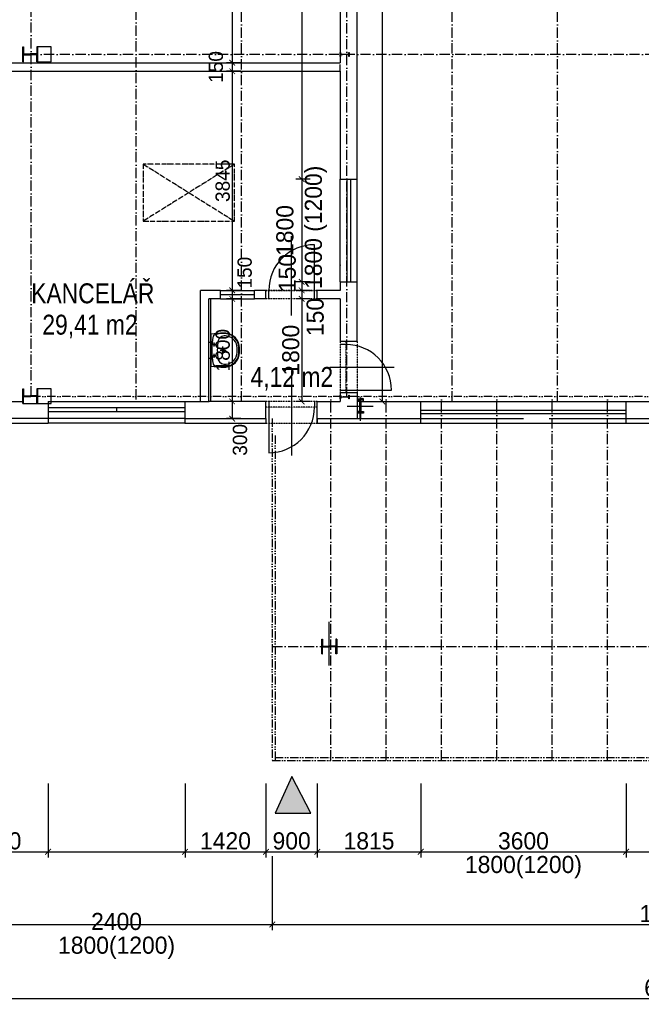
# Model space of a CAD drawing. Header units: millimetres. Extents: x -637441 to -130928, y -380379 to -53767.
# Tile 12 of 193: x -585990 to -575089, y -297126 to -279849. Entities that reach past the tile are written whole.
import ezdxf

# ---------------------------------------------------------------- set-up
doc = ezdxf.new("R2010")
doc.units = ezdxf.units.MM
doc.header["$LTSCALE"] = 10
for name, pattern in [('ACAD_ISO02W100', [15, 12, -3]), ('ACAD_ISO03W100', [30, 12, -18]), ('ACAD_ISO05W100', [34, 24, -3, 0.5, -3, 0.5, -3]), ('ACAD_ISO10W100', [18.5, 12, -3, 0.5, -3]), ('ACAD_ISO12W100', [22, 12, -3, 0.5, -3, 0.5, -3]), ('DASHDOT', [25.4, 12.7, -6.35, 0, -6.35]), ('DASHED', [19.05, 12.7, -6.35])]:
    doc.linetypes.add(name, pattern=pattern)
doc.layers.add('_POŽÁR', color=240, linetype='Continuous', lineweight=50)
for name, color, linetype in [('I', 3, 'Continuous'), ('Kóty', 7, 'Continuous'), ('Obklady', 7, 'Continuous'), ('Osy', 1, 'DASHDOT'), ('POPIS', 7, 'Continuous'), ('Rozhraní materiálů', 7, 'Continuous'), ('SLABE', 7, 'Continuous'), ('SLABĚ', 7, 'Continuous'), ('Výplně otvorů', 7, 'Continuous'), ('ZARIZOVAKY', 7, 'Continuous'), ('ZDIVO', 6, 'Continuous')]:
    doc.layers.add(name, color=color, linetype=linetype)
doc.styles.add('NARROW', font='txt')
doc.styles.add('TGV styl', font='txt')
doc.dimstyles.new('VNITŘEK 1-200', dxfattribs={"dimtxt": 250, "dimasz": 100, "dimexe": 100, "dimexo": 250, "dimgap": 40, "dimtad": 1, "dimdec": 0, "dimzin": 0, "dimdsep": 46, "dimtxsty": 'TGV styl', "dimblk1": 'ARCHTICK', "dimblk2": 'ARCHTICK', "dimsah": 1, "dimcen": 0.09, "dimclrd": 256, "dimclre": 256, "dimclrt": 220, "dimadec": 0, "dimazin": 0, "dimtfac": 1, "dimtdec": 0, "dimtofl": 0, "dimtmove": 2, "dimatfit": 3, "dimldrblk": 'ARCHTICK', "dimfxl": 150, "dimfxlon": 1, "dimtolj": 1, "dimtzin": 0, "dimarcsym": 0})
doc.dimstyles.new('VNĚJŠEK 1-100', dxfattribs={"dimtxt": 300, "dimasz": 100, "dimexe": 100, "dimexo": 250, "dimgap": 40, "dimtad": 1, "dimdec": 0, "dimzin": 0, "dimdsep": 46, "dimtxsty": 'TGV styl', "dimblk1": 'ARCHTICK', "dimblk2": 'ARCHTICK', "dimsah": 1, "dimcen": 0.09, "dimclrd": 256, "dimclre": 256, "dimclrt": 220, "dimadec": 0, "dimazin": 0, "dimtfac": 1, "dimtdec": 0, "dimtofl": 0, "dimtmove": 2, "dimatfit": 3, "dimldrblk": 'ARCHTICK', "dimfxl": 350, "dimfxlon": 1, "dimtolj": 1, "dimtzin": 0, "dimarcsym": 0})

# ---------------------------------------------------------------- blocks, each defined once
blk = doc.blocks.new('UMYVADLO2')
at = {"layer": 'ZARIZOVAKY', "linetype": 'Continuous'}
for p, q in [((-280, 0), (-300, -170)), ((280, 0), (-280, 0)), ((300, -167), (280, 0)), ((-300, -170), (-300, -262)), ((-270, -64), (-290, -184)), ((290, -172), (271, -69)), ((291, -249), (290, -172)), ((300, -263), (300, -167)), ((-290, -184), (-290, -257)), ((-48, -490), (41, -490)), ((-41, -500), (41, -500)), ((-39, -459), (40, -459))]:
    blk.add_line(p, q, dxfattribs=at)
at = {"layer": 'ZARIZOVAKY', "linetype": 'DASHED'}
for p, q in [((-139, 23), (-139, -25)), ((140, 23), (140, -25)), ((-154, 0), (-154, -25)), ((-133, -58), (-67, -58)), ((-126, 0), (-126, -20)), ((-100, -33), (-100, -85)), ((0, -159), (0, -269)), ((67, -58), (133, -58)), ((100, -33), (100, -85)), ((126, 0), (126, -25)), ((153, 0), (153, -20)), ((-63, -210), (69, -210))]:
    blk.add_line(p, q, dxfattribs=at)
for centre in [(-100, -58), (100, -58)]:
    blk.add_circle(centre, 12.9, dxfattribs=at)
at = {"layer": 'ZARIZOVAKY', "linetype": 'Continuous'}
for radius in [20.9, 14.8]:
    blk.add_circle((0, -210), radius, dxfattribs=at)
for centre, radius, start, end in [((-241, -67), 28.9, 101.2032, 173.0758), ((-130, -240), 119, 109.1594, 193.3378), ((0, -1254), 1239, 78.5089, 101.4857), ((0, -994), 883, 78.9273, 101.0727), ((124, -245), 126, 343.4697, 69.0136), ((240, -69), 30.6, 359.1466, 77.6538), ((-33, -232), 268, 186.4734, 268.4084), ((-35, -235), 256, 185.0322, 267.2403), ((-39, -252), 207, 184.2821, 269.9596), ((39, -251), 208, 270.1969, 351.5909), ((35, -234), 256, 271.1941, 356.727), ((33, -232), 269, 271.6143, 353.3167)]:
    blk.add_arc(centre, radius, start, end, dxfattribs=at)
blk = doc.blocks.new('_ArchTick')
at = {"color": 0, "const_width": 0.15}
blk.add_lwpolyline([(-0.5, -0.5), (0.5, 0.5)], dxfattribs=at)
blk = doc.blocks.new('*D163')
at = {"layer": 'DEFPOINTS', "color": 0, "ltscale": 0.35}
for p in [(-587321, -286848), (-585491, -286848), (-585491, -294450)]:
    blk.add_point(p, dxfattribs=at)
at = {"layer": 'Kóty', "lineweight": -2, "ltscale": 0.35}
for p, q in [((-587321, -293250), (-587321, -294550)), ((-585491, -293250), (-585491, -294550)), ((-587321, -294450), (-585491, -294450))]:
    blk.add_line(p, q, dxfattribs=at)
at = {"layer": 'Kóty', "lineweight": -2, "ltscale": 0.35, "xscale": 100, "yscale": 100, "zscale": 100, "rotation": 180}
blk.add_blockref('_ArchTick', (-587321, -294450), dxfattribs=at)
at = {"layer": 'Kóty', "lineweight": -2, "ltscale": 0.35, "xscale": 100, "yscale": 100, "zscale": 100}
blk.add_blockref('_ArchTick', (-585491, -294450), dxfattribs=at)
at = {"layer": 'Kóty', "color": 220, "ltscale": 0.35, "insert": (-586406, -294260), "char_height": 300, "attachment_point": 5, "style": 'TGV styl'}
blk.add_mtext('\\A1;1830', dxfattribs=at)
blk = doc.blocks.new('*D164')
at = {"layer": 'DEFPOINTS', "color": 0, "ltscale": 0.35}
for p in [(-585491, -286848), (-583091, -286848), (-583091, -294450)]:
    blk.add_point(p, dxfattribs=at)
at = {"layer": 'Kóty', "lineweight": -2, "ltscale": 0.35}
for p, q in [((-585491, -293250), (-585491, -294550)), ((-583091, -293250), (-583091, -294550)), ((-585491, -294450), (-583091, -294450))]:
    blk.add_line(p, q, dxfattribs=at)
at = {"layer": 'Kóty', "lineweight": -2, "ltscale": 0.35, "xscale": 100, "yscale": 100, "zscale": 100, "rotation": 180}
blk.add_blockref('_ArchTick', (-585491, -294450), dxfattribs=at)
at = {"layer": 'Kóty', "lineweight": -2, "ltscale": 0.35, "xscale": 100, "yscale": 100, "zscale": 100}
blk.add_blockref('_ArchTick', (-583091, -294450), dxfattribs=at)
at = {"layer": 'Kóty', "color": 220, "ltscale": 0.35, "char_height": 300, "attachment_point": 5, "style": 'TGV styl'}
for s, insert in [('\\A1;2400', (-584291, -295675)), ('\\A1;1800(1200)', (-584291, -296134))]:
    blk.add_mtext(s, dxfattribs=dict(at, insert=insert))
blk = doc.blocks.new('*D165')
at = {"layer": 'DEFPOINTS', "color": 0, "ltscale": 0.35}
for p in [(-583091, -286848), (-581671, -286848), (-581671, -294450)]:
    blk.add_point(p, dxfattribs=at)
at = {"layer": 'Kóty', "lineweight": -2, "ltscale": 0.35}
for p, q in [((-583091, -293250), (-583091, -294550)), ((-581671, -293250), (-581671, -294550)), ((-583091, -294450), (-581671, -294450))]:
    blk.add_line(p, q, dxfattribs=at)
at = {"layer": 'Kóty', "lineweight": -2, "ltscale": 0.35, "xscale": 100, "yscale": 100, "zscale": 100, "rotation": 180}
blk.add_blockref('_ArchTick', (-583091, -294450), dxfattribs=at)
at = {"layer": 'Kóty', "lineweight": -2, "ltscale": 0.35, "xscale": 100, "yscale": 100, "zscale": 100}
blk.add_blockref('_ArchTick', (-581671, -294450), dxfattribs=at)
at = {"layer": 'Kóty', "color": 220, "ltscale": 0.35, "insert": (-582381, -294260), "char_height": 300, "attachment_point": 5, "style": 'TGV styl'}
blk.add_mtext('\\A1;1420', dxfattribs=at)
blk = doc.blocks.new('*D166')
at = {"layer": 'DEFPOINTS', "color": 0, "ltscale": 0.35}
for p in [(-581671, -286848), (-580771, -286928), (-580771, -294450)]:
    blk.add_point(p, dxfattribs=at)
at = {"layer": 'Kóty', "lineweight": -2, "ltscale": 0.35}
for p, q in [((-581671, -293250), (-581671, -294550)), ((-580771, -293250), (-580771, -294550)), ((-581671, -294450), (-580771, -294450))]:
    blk.add_line(p, q, dxfattribs=at)
at = {"layer": 'Kóty', "lineweight": -2, "ltscale": 0.35, "xscale": 100, "yscale": 100, "zscale": 100, "rotation": 180}
blk.add_blockref('_ArchTick', (-581671, -294450), dxfattribs=at)
at = {"layer": 'Kóty', "lineweight": -2, "ltscale": 0.35, "xscale": 100, "yscale": 100, "zscale": 100}
blk.add_blockref('_ArchTick', (-580771, -294450), dxfattribs=at)
at = {"layer": 'Kóty', "color": 220, "ltscale": 0.35, "insert": (-581221, -294260), "char_height": 300, "attachment_point": 5, "style": 'TGV styl'}
blk.add_mtext('\\A1;900', dxfattribs=at)
blk = doc.blocks.new('*D167')
at = {"layer": 'DEFPOINTS', "color": 0, "ltscale": 0.35}
for p in [(-580771, -286928), (-578956, -286848), (-578956, -294450)]:
    blk.add_point(p, dxfattribs=at)
at = {"layer": 'Kóty', "lineweight": -2, "ltscale": 0.35}
for p, q in [((-580771, -293250), (-580771, -294550)), ((-578956, -293250), (-578956, -294550)), ((-580771, -294450), (-578956, -294450))]:
    blk.add_line(p, q, dxfattribs=at)
at = {"layer": 'Kóty', "lineweight": -2, "ltscale": 0.35, "xscale": 100, "yscale": 100, "zscale": 100, "rotation": 180}
blk.add_blockref('_ArchTick', (-580771, -294450), dxfattribs=at)
at = {"layer": 'Kóty', "lineweight": -2, "ltscale": 0.35, "xscale": 100, "yscale": 100, "zscale": 100}
blk.add_blockref('_ArchTick', (-578956, -294450), dxfattribs=at)
at = {"layer": 'Kóty', "color": 220, "ltscale": 0.35, "insert": (-579864, -294260), "char_height": 300, "attachment_point": 5, "style": 'TGV styl'}
blk.add_mtext('\\A1;1815', dxfattribs=at)
blk = doc.blocks.new('*D168')
at = {"layer": 'DEFPOINTS', "color": 0, "ltscale": 0.35}
for p in [(-578956, -286848), (-575356, -286848), (-575356, -294450)]:
    blk.add_point(p, dxfattribs=at)
at = {"layer": 'Kóty', "lineweight": -2, "ltscale": 0.35}
for p, q in [((-578956, -293250), (-578956, -294550)), ((-575356, -293250), (-575356, -294550)), ((-578956, -294450), (-575356, -294450))]:
    blk.add_line(p, q, dxfattribs=at)
at = {"layer": 'Kóty', "lineweight": -2, "ltscale": 0.35, "xscale": 100, "yscale": 100, "zscale": 100, "rotation": 180}
blk.add_blockref('_ArchTick', (-578956, -294450), dxfattribs=at)
at = {"layer": 'Kóty', "lineweight": -2, "ltscale": 0.35, "xscale": 100, "yscale": 100, "zscale": 100}
blk.add_blockref('_ArchTick', (-575356, -294450), dxfattribs=at)
at = {"layer": 'Kóty', "color": 220, "ltscale": 0.35, "char_height": 300, "attachment_point": 5, "style": 'TGV styl'}
for s, insert in [('\\A1;3600', (-577156, -294260)), ('\\A1;1800(1200)', (-577156, -294718))]:
    blk.add_mtext(s, dxfattribs=dict(at, insert=insert))
blk = doc.blocks.new('*D169')
at = {"layer": 'DEFPOINTS', "color": 0, "ltscale": 0.35}
for p in [(-575356, -286848), (-573021, -286848), (-573021, -294450)]:
    blk.add_point(p, dxfattribs=at)
at = {"layer": 'Kóty', "lineweight": -2, "ltscale": 0.35}
for p, q in [((-575356, -293250), (-575356, -294550)), ((-573021, -293250), (-573021, -294550)), ((-575356, -294450), (-573021, -294450))]:
    blk.add_line(p, q, dxfattribs=at)
at = {"layer": 'Kóty', "lineweight": -2, "ltscale": 0.35, "xscale": 100, "yscale": 100, "zscale": 100, "rotation": 180}
blk.add_blockref('_ArchTick', (-575356, -294450), dxfattribs=at)
at = {"layer": 'Kóty', "lineweight": -2, "ltscale": 0.35, "xscale": 100, "yscale": 100, "zscale": 100}
blk.add_blockref('_ArchTick', (-573021, -294450), dxfattribs=at)
at = {"layer": 'Kóty', "color": 220, "ltscale": 0.35, "insert": (-574189, -294260), "char_height": 300, "attachment_point": 5, "style": 'TGV styl'}
blk.add_mtext('\\A1;2335', dxfattribs=at)
blk = doc.blocks.new('*D43')
at = {"layer": 'DEFPOINTS', "color": 0, "ltscale": 0.35}
for p in [(-604871, -286948), (-581561, -287028), (-581561, -295726)]:
    blk.add_point(p, dxfattribs=at)
at = {"layer": 'Kóty', "lineweight": -2, "ltscale": 0.35}
for p, q in [((-604871, -294526), (-604871, -295826)), ((-581561, -294526), (-581561, -295826)), ((-604871, -295726), (-581561, -295726))]:
    blk.add_line(p, q, dxfattribs=at)
at = {"layer": 'Kóty', "lineweight": -2, "ltscale": 0.35, "xscale": 100, "yscale": 100, "zscale": 100, "rotation": 180}
blk.add_blockref('_ArchTick', (-604871, -295726), dxfattribs=at)
at = {"layer": 'Kóty', "lineweight": -2, "ltscale": 0.35, "xscale": 100, "yscale": 100, "zscale": 100}
blk.add_blockref('_ArchTick', (-581561, -295726), dxfattribs=at)
at = {"layer": 'Kóty', "color": 220, "ltscale": 0.35, "insert": (-593216, -295536), "char_height": 300, "attachment_point": 5, "style": 'TGV styl'}
blk.add_mtext('\\A1;23310', dxfattribs=at)
blk = doc.blocks.new('*D172')
at = {"layer": 'DEFPOINTS', "color": 0, "ltscale": 0.35}
for p in [(-581561, -286928), (-567561, -292848), (-567561, -295726)]:
    blk.add_point(p, dxfattribs=at)
at = {"layer": 'Kóty', "lineweight": -2, "ltscale": 0.35}
for p, q in [((-581561, -294526), (-581561, -295826)), ((-567561, -294526), (-567561, -295826)), ((-581561, -295726), (-567561, -295726))]:
    blk.add_line(p, q, dxfattribs=at)
at = {"layer": 'Kóty', "lineweight": -2, "ltscale": 0.35, "xscale": 100, "yscale": 100, "zscale": 100, "rotation": 180}
blk.add_blockref('_ArchTick', (-581561, -295726), dxfattribs=at)
at = {"layer": 'Kóty', "lineweight": -2, "ltscale": 0.35, "xscale": 100, "yscale": 100, "zscale": 100}
blk.add_blockref('_ArchTick', (-567561, -295726), dxfattribs=at)
at = {"layer": 'Kóty', "color": 220, "ltscale": 0.35, "insert": (-574561, -295536), "char_height": 300, "attachment_point": 5, "style": 'TGV styl'}
blk.add_mtext('\\A1;14000', dxfattribs=at)
blk = doc.blocks.new('*D44')
at = {"layer": 'DEFPOINTS', "color": 0, "ltscale": 0.35}
for p in [(-604871, -287037), (-544091, -287117), (-544091, -297026)]:
    blk.add_point(p, dxfattribs=at)
at = {"layer": 'Kóty', "lineweight": -2, "ltscale": 0.35}
for p, q in [((-604871, -295826), (-604871, -297126)), ((-544091, -295826), (-544091, -297126)), ((-604871, -297026), (-544091, -297026))]:
    blk.add_line(p, q, dxfattribs=at)
at = {"layer": 'Kóty', "lineweight": -2, "ltscale": 0.35, "xscale": 100, "yscale": 100, "zscale": 100, "rotation": 180}
blk.add_blockref('_ArchTick', (-604871, -297026), dxfattribs=at)
at = {"layer": 'Kóty', "lineweight": -2, "ltscale": 0.35, "xscale": 100, "yscale": 100, "zscale": 100}
blk.add_blockref('_ArchTick', (-544091, -297026), dxfattribs=at)
at = {"layer": 'Kóty', "color": 220, "ltscale": 0.35, "insert": (-574481, -296836), "char_height": 300, "attachment_point": 5, "style": 'TGV styl'}
blk.add_mtext('\\A1;60780', dxfattribs=at)
blk = doc.blocks.new('*D233')
at = {"layer": 'DEFPOINTS', "color": 0, "ltscale": 0.35}
for p in [(-580371, -261883), (-582264, -280603), (-580371, -280603)]:
    blk.add_point(p, dxfattribs=at)
at = {"layer": 'Kóty', "lineweight": -2, "ltscale": 0.35}
for p, q in [((-582114, -261883), (-582364, -261883)), ((-582264, -261883), (-582264, -280603)), ((-582114, -280603), (-582364, -280603))]:
    blk.add_line(p, q, dxfattribs=at)
at = {"layer": 'Kóty', "lineweight": -2, "ltscale": 0.35, "xscale": 100, "yscale": 100, "zscale": 100}
for p, rotation in [((-582264, -261883), 90), ((-582264, -280603), 270)]:
    blk.add_blockref('_ArchTick', p, dxfattribs=dict(at, rotation=rotation))
at = {"layer": 'Kóty', "color": 220, "ltscale": 0.35, "insert": (-582432, -270399), "char_height": 250, "attachment_point": 5, "rotation": 90, "style": 'TGV styl'}
blk.add_mtext('\\A1;18720', dxfattribs=at)
blk = doc.blocks.new('*D234')
at = {"layer": 'DEFPOINTS', "color": 0, "ltscale": 0.35}
for p in [(-582264, -280753), (-580371, -280603), (-580371, -280753)]:
    blk.add_point(p, dxfattribs=at)
at = {"layer": 'Kóty', "lineweight": -2, "ltscale": 0.35}
for p, q in [((-582114, -280603), (-582364, -280603)), ((-582114, -280753), (-582364, -280753)), ((-582264, -280603), (-582264, -280753))]:
    blk.add_line(p, q, dxfattribs=at)
at = {"layer": 'Kóty', "lineweight": -2, "ltscale": 0.35, "xscale": 100, "yscale": 100, "zscale": 100}
for p, rotation in [((-582264, -280603), 90), ((-582264, -280753), 270)]:
    blk.add_blockref('_ArchTick', p, dxfattribs=dict(at, rotation=rotation))
at = {"layer": 'Kóty', "color": 220, "ltscale": 0.35, "insert": (-582549, -280678), "char_height": 250, "attachment_point": 5, "rotation": 90, "style": 'TGV styl'}
blk.add_mtext('\\A1;150', dxfattribs=at)
blk = doc.blocks.new('*D235')
at = {"layer": 'DEFPOINTS', "color": 0, "ltscale": 0.35}
for p in [(-580371, -280753), (-582264, -284598), (-580371, -284598)]:
    blk.add_point(p, dxfattribs=at)
at = {"layer": 'Kóty', "lineweight": -2, "ltscale": 0.35}
for p, q in [((-582114, -280753), (-582364, -280753)), ((-582264, -280753), (-582264, -284598)), ((-582114, -284598), (-582364, -284598))]:
    blk.add_line(p, q, dxfattribs=at)
at = {"layer": 'Kóty', "lineweight": -2, "ltscale": 0.35, "xscale": 100, "yscale": 100, "zscale": 100}
for p, rotation in [((-582264, -280753), 90), ((-582264, -284598), 270)]:
    blk.add_blockref('_ArchTick', p, dxfattribs=dict(at, rotation=rotation))
at = {"layer": 'Kóty', "color": 220, "ltscale": 0.35, "insert": (-582429, -282676), "char_height": 250, "attachment_point": 5, "rotation": 90, "style": 'TGV styl'}
blk.add_mtext('\\A1;3845', dxfattribs=at)
blk = doc.blocks.new('*D236')
at = {"layer": 'DEFPOINTS', "color": 0, "ltscale": 0.35}
for p in [(-580371, -284598), (-582264, -284748), (-580371, -284748)]:
    blk.add_point(p, dxfattribs=at)
at = {"layer": 'Kóty', "lineweight": -2, "ltscale": 0.35}
for p, q in [((-582114, -284598), (-582364, -284598)), ((-582264, -284598), (-582264, -284748)), ((-582114, -284748), (-582364, -284748))]:
    blk.add_line(p, q, dxfattribs=at)
at = {"layer": 'Kóty', "lineweight": -2, "ltscale": 0.35, "xscale": 100, "yscale": 100, "zscale": 100}
for p, rotation in [((-582264, -284598), 90), ((-582264, -284748), 270)]:
    blk.add_blockref('_ArchTick', p, dxfattribs=dict(at, rotation=rotation))
at = {"layer": 'Kóty', "color": 220, "ltscale": 0.35, "insert": (-582044, -284288), "char_height": 250, "attachment_point": 5, "rotation": 90, "style": 'TGV styl'}
blk.add_mtext('\\A1;150', dxfattribs=at)
blk = doc.blocks.new('*D237')
at = {"layer": 'DEFPOINTS', "color": 0, "ltscale": 0.35}
for p in [(-580371, -284748), (-582264, -286548), (-580371, -286548)]:
    blk.add_point(p, dxfattribs=at)
at = {"layer": 'Kóty', "lineweight": -2, "ltscale": 0.35}
for p, q in [((-582114, -284748), (-582364, -284748)), ((-582264, -284748), (-582264, -286548)), ((-582114, -286548), (-582364, -286548))]:
    blk.add_line(p, q, dxfattribs=at)
at = {"layer": 'Kóty', "lineweight": -2, "ltscale": 0.35, "xscale": 100, "yscale": 100, "zscale": 100}
for p, rotation in [((-582264, -284748), 90), ((-582264, -286548), 270)]:
    blk.add_blockref('_ArchTick', p, dxfattribs=dict(at, rotation=rotation))
at = {"layer": 'Kóty', "color": 220, "ltscale": 0.35, "insert": (-582429, -285648), "char_height": 250, "attachment_point": 5, "rotation": 90, "style": 'TGV styl'}
blk.add_mtext('\\A1;1800', dxfattribs=at)
blk = doc.blocks.new('*D238')
at = {"layer": 'DEFPOINTS', "color": 0, "ltscale": 0.35}
for p in [(-580371, -286548), (-582264, -286848), (-580771, -286848)]:
    blk.add_point(p, dxfattribs=at)
at = {"layer": 'Kóty', "lineweight": -2, "ltscale": 0.35}
for p, q in [((-582114, -286548), (-582364, -286548)), ((-582264, -286548), (-582264, -286848)), ((-582114, -286848), (-582364, -286848))]:
    blk.add_line(p, q, dxfattribs=at)
at = {"layer": 'Kóty', "lineweight": -2, "ltscale": 0.35, "xscale": 100, "yscale": 100, "zscale": 100}
for p, rotation in [((-582264, -286548), 90), ((-582264, -286848), 270)]:
    blk.add_blockref('_ArchTick', p, dxfattribs=dict(at, rotation=rotation))
at = {"layer": 'Kóty', "color": 220, "ltscale": 0.35, "insert": (-582126, -287222), "char_height": 250, "attachment_point": 5, "rotation": 90, "style": 'TGV styl'}
blk.add_mtext('\\A1;300', dxfattribs=at)
blk = doc.blocks.new('*D240')
at = {"layer": 'DEFPOINTS', "color": 0, "ltscale": 0.35}
for p in [(-580071, -256368), (-580071, -286548), (-579631, -286548)]:
    blk.add_point(p, dxfattribs=at)
at = {"layer": 'Kóty', "lineweight": -2, "ltscale": 0.35}
for p, q in [((-579781, -256368), (-579531, -256368)), ((-579631, -256368), (-579631, -286548)), ((-579781, -286548), (-579531, -286548))]:
    blk.add_line(p, q, dxfattribs=at)
at = {"layer": 'Kóty', "lineweight": -2, "ltscale": 0.35, "xscale": 100, "yscale": 100, "zscale": 100}
for p, rotation in [((-579631, -256368), 90), ((-579631, -286548), 270)]:
    blk.add_blockref('_ArchTick', p, dxfattribs=dict(at, rotation=rotation))
at = {"layer": 'Kóty', "color": 220, "ltscale": 0.35, "insert": (-579796, -271458), "char_height": 250, "attachment_point": 5, "rotation": 90, "style": 'TGV styl'}
blk.add_mtext('\\A1;30180', dxfattribs=at)
blk = doc.blocks.new('*D551')
at = {"layer": 'DEFPOINTS', "color": 0, "ltscale": 0.35}
for p in [(-580371, -261883), (-581045, -282648), (-580371, -282648)]:
    blk.add_point(p, dxfattribs=at)
at = {"layer": 'Kóty', "lineweight": -2, "ltscale": 0.35}
for p, q in [((-580895, -261883), (-581145, -261883)), ((-581045, -261883), (-581045, -282648)), ((-580895, -282648), (-581145, -282648))]:
    blk.add_line(p, q, dxfattribs=at)
at = {"layer": 'Kóty', "lineweight": -2, "ltscale": 0.35, "xscale": 100, "yscale": 100, "zscale": 100}
for p, rotation in [((-581045, -261883), 90), ((-581045, -282648), 270)]:
    blk.add_blockref('_ArchTick', p, dxfattribs=dict(at, rotation=rotation))
at = {"layer": 'Kóty', "color": 220, "ltscale": 0.35, "insert": (-581235, -272265), "char_height": 300, "attachment_point": 5, "rotation": 90, "style": 'TGV styl'}
blk.add_mtext('\\A1;20765', dxfattribs=at)
blk = doc.blocks.new('*D552')
at = {"layer": 'DEFPOINTS', "color": 0, "ltscale": 0.35}
for p in [(-580371, -282648), (-581045, -284448), (-580371, -284448)]:
    blk.add_point(p, dxfattribs=at)
at = {"layer": 'Kóty', "lineweight": -2, "ltscale": 0.35}
for p, q in [((-580895, -282648), (-581145, -282648)), ((-581045, -282648), (-581045, -284448)), ((-580895, -284448), (-581145, -284448))]:
    blk.add_line(p, q, dxfattribs=at)
at = {"layer": 'Kóty', "lineweight": -2, "ltscale": 0.35, "xscale": 100, "yscale": 100, "zscale": 100}
for p, rotation in [((-581045, -282648), 90), ((-581045, -284448), 270)]:
    blk.add_blockref('_ArchTick', p, dxfattribs=dict(at, rotation=rotation))
at = {"layer": 'Kóty', "color": 220, "ltscale": 0.35, "insert": (-581045, -283548), "char_height": 300, "attachment_point": 5, "rotation": 90, "style": 'TGV styl'}
blk.add_mtext('\\A1;1800\\P 1800 (1200)', dxfattribs=at)
blk = doc.blocks.new('*D553')
at = {"layer": 'DEFPOINTS', "color": 0, "ltscale": 0.35}
for p in [(-580371, -284448), (-581045, -284598), (-580371, -284598)]:
    blk.add_point(p, dxfattribs=at)
at = {"layer": 'Kóty', "lineweight": -2, "ltscale": 0.35}
for p, q in [((-580895, -284448), (-581145, -284448)), ((-581045, -284448), (-581045, -284598)), ((-580895, -284598), (-581145, -284598))]:
    blk.add_line(p, q, dxfattribs=at)
at = {"layer": 'Kóty', "lineweight": -2, "ltscale": 0.35, "xscale": 100, "yscale": 100, "zscale": 100}
for p, rotation in [((-581045, -284448), 90), ((-581045, -284598), 270)]:
    blk.add_blockref('_ArchTick', p, dxfattribs=dict(at, rotation=rotation))
at = {"layer": 'Kóty', "color": 220, "ltscale": 0.35, "insert": (-581297, -284294), "char_height": 300, "attachment_point": 5, "rotation": 90, "style": 'TGV styl'}
blk.add_mtext('\\A1;150', dxfattribs=at)
blk = doc.blocks.new('*D554')
at = {"layer": 'DEFPOINTS', "color": 0, "ltscale": 0.35}
for p in [(-580371, -284598), (-581045, -284748), (-580371, -284748)]:
    blk.add_point(p, dxfattribs=at)
at = {"layer": 'Kóty', "lineweight": -2, "ltscale": 0.35}
for p, q in [((-580895, -284598), (-581145, -284598)), ((-581045, -284598), (-581045, -284748)), ((-580895, -284748), (-581145, -284748))]:
    blk.add_line(p, q, dxfattribs=at)
at = {"layer": 'Kóty', "lineweight": -2, "ltscale": 0.35, "xscale": 100, "yscale": 100, "zscale": 100}
for p, rotation in [((-581045, -284598), 90), ((-581045, -284748), 270)]:
    blk.add_blockref('_ArchTick', p, dxfattribs=dict(at, rotation=rotation))
at = {"layer": 'Kóty', "color": 220, "ltscale": 0.35, "insert": (-580807, -285066), "char_height": 300, "attachment_point": 5, "rotation": 90, "style": 'TGV styl'}
blk.add_mtext('\\A1;150', dxfattribs=at)
blk = doc.blocks.new('*D555')
at = {"layer": 'DEFPOINTS', "color": 0, "ltscale": 0.35}
for p in [(-580371, -284748), (-581045, -286548), (-580370, -286548)]:
    blk.add_point(p, dxfattribs=at)
at = {"layer": 'Kóty', "lineweight": -2, "ltscale": 0.35}
for p, q in [((-580895, -284748), (-581145, -284748)), ((-581045, -284748), (-581045, -286548)), ((-580895, -286548), (-581145, -286548))]:
    blk.add_line(p, q, dxfattribs=at)
at = {"layer": 'Kóty', "lineweight": -2, "ltscale": 0.35, "xscale": 100, "yscale": 100, "zscale": 100}
for p, rotation in [((-581045, -284748), 90), ((-581045, -286548), 270)]:
    blk.add_blockref('_ArchTick', p, dxfattribs=dict(at, rotation=rotation))
at = {"layer": 'Kóty', "color": 220, "ltscale": 0.35, "insert": (-581235, -285648), "char_height": 300, "attachment_point": 5, "rotation": 90, "style": 'TGV styl'}
blk.add_mtext('\\A1;1800', dxfattribs=at)

msp = doc.modelspace()

# ---------------------------------------------------------------- hatches: boundary and pattern name
at = {"layer": '_POŽÁR', "ltscale": 0.35}
msp.add_hatch(color=256, dxfattribs=at).paths.add_polyline_path([(-581219.713, -293126.259), (-581511.865, -293771.115), (-580884.951, -293771.115)])

# ---------------------------------------------------------------- linework, layer by layer
at = {"layer": 'I'}
msp.add_lwpolyline([(-580371.228, -280423.68), (-580362.657, -280423.68), (-580359.8, -280455.107), (-580222.664, -280455.107), (-580219.807, -280423.68), (-580211.236, -280423.68), (-580211.236, -280492.248), (-580219.807, -280492.248), (-580222.664, -280460.821), (-580359.8, -280460.821), (-580362.657, -280492.248), (-580371.228, -280492.248), (-580371.228, -280423.68)], dxfattribs=at)
at = {"layer": 'Kóty', "ltscale": 50}
for p, q in [((-581221.29, -285041.047), (-581221.29, -283647.216)), ((-581221.29, -286011.924), (-581221.29, -287498.964)), ((-580553.145, -285947.964), (-579420.335, -285947.964))]:
    msp.add_line(p, q, dxfattribs=at)
at = {"layer": 'Obklady', "ltscale": 50}
msp.add_lwpolyline([(-582635.512, -286547.966), (-582635.512, -284747.93)], dxfattribs=at)
at = {"layer": 'Osy', "linetype": 'ACAD_ISO10W100', "ltscale": 1.5}
for p, q in [((-585788.228, -286457.964), (-585788.228, -256367.964)), ((-583946.228, -286512.961), (-583946.228, -256367.964)), ((-582099.228, -286547.964), (-582099.228, -256367.964)), ((-580252.228, -286472.796), (-580252.228, -256367.964)), ((-578405.228, -286547.35), (-578405.228, -256367.964)), ((-576558.228, -286547.35), (-576558.228, -256367.964)), ((-563186.228, -280457.964), (-585936.228, -280457.964)), ((-580531.228, -292847.964), (-580531.228, -286457.964)), ((-579561.228, -292847.964), (-579561.228, -286457.964)), ((-578591.228, -292847.964), (-578591.228, -286457.964)), ((-577621.228, -292847.964), (-577621.228, -286457.964)), ((-576651.228, -292847.964), (-576651.228, -286457.964)), ((-575681.228, -292847.964), (-575681.228, -286457.964)), ((-581561.228, -290847.964), (-567561.228, -290847.964))]:
    msp.add_line(p, q, dxfattribs=at)
at = {"layer": 'Osy', "linetype": 'ACAD_ISO12W100', "ltscale": 1.2}
msp.add_line((-563186.228, -286457.964), (-585936.228, -286457.964), dxfattribs=at)
at = {"layer": 'Rozhraní materiálů', "linetype": 'ACAD_ISO03W100'}
msp.add_line((-580371.228, -280753.185), (-580371.228, -280603.185), dxfattribs=at)
at = {"layer": 'Rozhraní materiálů'}
for p, q in [((-583091.29, -286847.964), (-581671.29, -286847.964)), ((-580771.29, -286847.964), (-578956.038, -286847.964)), ((-575356.038, -286847.964), (-573021.228, -286847.964))]:
    msp.add_line(p, q, dxfattribs=at)
at = {"layer": 'SLABE', "linetype": 'ACAD_ISO05W100', "ltscale": 0.35}
for p, q in [((-583822.728, -282383.406), (-582222.728, -283383.406)), ((-582222.728, -282383.406), (-583822.728, -283383.406))]:
    msp.add_line(p, q, dxfattribs=at)
at = {"layer": 'SLABE', "ltscale": 50}
for p, q in [((-580371.29, -284447.964), (-580371.29, -282647.964)), ((-580071.29, -284447.964), (-580071.29, -282647.964)), ((-580371.228, -284147.964), (-580371.228, -284159.426)), ((-582470.988, -284597.927), (-581871.29, -284597.927)), ((-582470.988, -284747.927), (-581871.29, -284747.927)), ((-580071.228, -286457.964), (-580071.228, -286847.964)), ((-585491.29, -286547.964), (-583091.29, -286547.964)), ((-582821.228, -286547.964), (-582666.105, -286547.964)), ((-580024.605, -286756.025), (-580071.228, -286756.025)), ((-583091.29, -286847.964), (-586271.228, -286847.964)), ((-583091.29, -286927.964), (-585491.29, -286927.964)), ((-581791.29, -286847.964), (-581671.29, -286847.964)), ((-580771.29, -286847.964), (-580771.29, -286927.964)), ((-580771.29, -286927.964), (-580591.29, -286927.964)), ((-580591.985, -286927.964), (-580071.228, -286927.964)), ((-580071.228, -286927.964), (-573021.228, -286927.964))]:
    msp.add_line(p, q, dxfattribs=at)
at = {"layer": 'SLABE'}
msp.add_line((-578956.038, -286547.35), (-575356.038, -286547.35), dxfattribs=at)
at = {"layer": 'SLABE', "color": 3}
for points in [[(-585936.228, -280586.185), (-585936.228, -280326.185), (-585922.228, -280326.185), (-585922.228, -280449.185), (-585806.228, -280449.185)], [(-585936.228, -280326.185), (-585936.228, -280586.185), (-585922.228, -280586.185), (-585922.228, -280463.185), (-585806.228, -280463.185)], [(-585676.228, -280586.185), (-585676.228, -280326.185), (-585690.228, -280326.185), (-585690.228, -280449.185), (-585806.228, -280449.185)], [(-585676.228, -280326.185), (-585676.228, -280586.185), (-585690.228, -280586.185), (-585690.228, -280463.185), (-585806.228, -280463.185)], [(-585936.228, -286326.185), (-585936.228, -286586.185), (-585922.228, -286586.185), (-585922.228, -286463.185), (-585806.228, -286463.185)], [(-585936.228, -286586.185), (-585936.228, -286326.185), (-585922.228, -286326.185), (-585922.228, -286449.185), (-585806.228, -286449.185)], [(-585676.228, -286326.185), (-585676.228, -286586.185), (-585690.228, -286586.185), (-585690.228, -286463.185), (-585806.228, -286463.185)], [(-585676.228, -286586.185), (-585676.228, -286326.185), (-585690.228, -286326.185), (-585690.228, -286449.185), (-585806.228, -286449.185)], [(-580370.022, -286435.655), (-580361.451, -286435.655), (-580358.594, -286467.082), (-580221.458, -286467.082), (-580218.601, -286435.655), (-580210.03, -286435.655), (-580210.03, -286504.223), (-580218.601, -286504.223), (-580221.458, -286472.796), (-580358.594, -286472.796), (-580361.451, -286504.223), (-580370.022, -286504.223), (-580370.022, -286435.655)], [(-579968.371, -286747.964), (-579968.371, -286735.107), (-580015.514, -286730.821), (-580015.514, -286525.107), (-579968.371, -286520.821), (-579968.371, -286507.964), (-580071.228, -286507.964), (-580071.228, -286520.821), (-580024.085, -286525.107), (-580024.085, -286730.821), (-580071.228, -286735.107), (-580071.228, -286747.964), (-579968.371, -286747.964)]]:
    msp.add_lwpolyline(points, dxfattribs=at)
at = {"layer": 'SLABE', "linetype": 'ACAD_ISO05W100', "ltscale": 0.35}
msp.add_lwpolyline([(-583822.728, -282383.406), (-583822.728, -283383.406), (-582222.728, -283383.406), (-582222.728, -282383.406)], close=True, dxfattribs=at)
at = {"layer": 'SLABE'}
msp.add_lwpolyline([(-581511.865, -293771.115), (-580884.951, -293771.115), (-581219.713, -293126.259), (-581511.865, -293771.115)], dxfattribs=at)
at = {"layer": 'SLABĚ', "linetype": 'ACAD_ISO12W100', "ltscale": 0.2}
for p, q in [((-580071.228, -285497.964), (-580071.29, -286397.964)), ((-581671.29, -286927.964), (-580771.29, -286927.964))]:
    msp.add_line(p, q, dxfattribs=at)
at = {"layer": 'SLABĚ', "linetype": 'ACAD_ISO10W100', "ltscale": 10}
for p, q in [((-580245.038, -286627.919), (-579793.785, -286627.919)), ((-580019.412, -286477.026), (-580019.412, -286890.651)), ((-580561.228, -291180.441), (-580561.228, -290416.186))]:
    msp.add_line(p, q, dxfattribs=at)
at = {"layer": 'SLABĚ'}
for p, q in [((-580033.119, -286547.964), (-580033.119, -286721.992)), ((-580006.48, -286547.964), (-580006.48, -286721.992)), ((-580033.119, -286721.992), (-580071.228, -286721.992)), ((-580024.605, -286756.025), (-580024.605, -286847.964)), ((-579962.215, -286756.025), (-580014.993, -286756.025)), ((-580014.993, -286756.025), (-580014.993, -286847.964)), ((-580006.48, -286721.992), (-579962.215, -286721.992)), ((-579962.215, -286721.992), (-579962.215, -286756.025))]:
    msp.add_line(p, q, dxfattribs=at)
at = {"layer": 'SLABĚ', "linetype": 'ACAD_ISO12W100', "ltscale": 1.2}
for p, q in [((-581561.228, -286847.964), (-581561.228, -292847.964)), ((-581561.228, -286847.964), (-581561.228, -292847.964)), ((-581511.228, -287147.964), (-581511.228, -292847.964)), ((-581561.228, -292847.964), (-567561.228, -292847.964)), ((-581561.228, -292847.964), (-567561.228, -292847.964)), ((-581511.228, -292797.964), (-567611.228, -292797.964))]:
    msp.add_line(p, q, dxfattribs=at)
at = {"layer": 'SLABĚ', "linetype": 'ACAD_ISO02W100', "ltscale": 15}
msp.add_line((-578956.038, -286847.964), (-575356.038, -286847.964), dxfattribs=at)
at = {"layer": 'SLABĚ'}
for points in [[(-585436.228, -280326.185), (-585676.228, -280326.185), (-585676.228, -280586.185), (-585436.228, -280586.185)], [(-585436.228, -286326.185), (-585676.228, -286326.185), (-585676.228, -286586.185), (-585436.228, -286586.185)]]:
    msp.add_lwpolyline(points, close=True, dxfattribs=at)
for points in [[(-580071.228, -286503.332), (-580019.25, -286503.332)], [(-579963.023, -286548.241), (-579963.023, -286503.332), (-580020.951, -286503.332)]]:
    msp.add_lwpolyline(points, dxfattribs=at)
at = {"layer": 'Výplně otvorů', "ltscale": 50}
for p, q in [((-580249.428, -284447.964), (-580249.428, -282647.964)), ((-580184.233, -284447.964), (-580184.233, -282647.964)), ((-580821.29, -284747.927), (-580821.29, -283797.927)), ((-582470.988, -284672.927), (-581871.29, -284672.927)), ((-581621.29, -284747.927), (-581621.29, -284597.927)), ((-580270.29, -285547.964), (-580370.29, -285547.964)), ((-580370.29, -286347.964), (-579470.29, -286347.964)), ((-581621.29, -286547.964), (-581621.29, -287448.964)), ((-580821.29, -286547.964), (-580821.29, -286648.964)), ((-583091.29, -286661.485), (-585491.29, -286661.485)), ((-583091.29, -286732.118), (-585491.29, -286732.118)), ((-584291.29, -286661.485), (-584291.29, -286732.118))]:
    msp.add_line(p, q, dxfattribs=at)
at = {"layer": 'Výplně otvorů', "linetype": 'ACAD_ISO12W100', "lineweight": -3, "ltscale": 0.2}
for p, q in [((-581671.29, -284597.927), (-580771.29, -284597.927)), ((-580771.29, -284597.927), (-581671.29, -284597.927)), ((-580771.29, -284747.927), (-581671.29, -284747.927)), ((-580370.29, -285497.964), (-580370.29, -286397.964)), ((-580270.29, -285497.964), (-580270.29, -286397.964)), ((-580771.29, -286547.964), (-581671.29, -286547.964)), ((-580771.29, -286648.964), (-581671.29, -286648.964))]:
    msp.add_line(p, q, dxfattribs=at)
at = {"layer": 'Výplně otvorů'}
for p, q in [((-578956.038, -286700.103), (-575356.038, -286700.103)), ((-578956.038, -286760.103), (-575356.038, -286760.103))]:
    msp.add_line(p, q, dxfattribs=at)
at = {"layer": 'Výplně otvorů', "ltscale": 0.35}
for centre, start, end in [((-580821.29, -284597.927), 90, 180), ((-580270.29, -286347.964), 0, 90), ((-581621.29, -286648.964), 270, 0)]:
    msp.add_arc(centre, 800, start, end, dxfattribs=at)
at = {"layer": 'ZDIVO'}
for p, q in [((-580371.228, -278208.014), (-580371.228, -280603.185)), ((-580071.29, -282647.964), (-580071.29, -278208.014)), ((-586271.228, -280603.185), (-580371.228, -280603.185)), ((-586271.228, -280753.185), (-580371.228, -280753.185)), ((-580371.228, -280753.185), (-580371.228, -281197.964)), ((-580371.228, -281197.964), (-580371.29, -282647.964)), ((-580371.29, -282647.964), (-580071.29, -282647.964)), ((-580371.29, -284447.964), (-580071.29, -284447.964)), ((-580071.29, -285497.964), (-580071.29, -284447.964)), ((-582470.988, -284747.927), (-582470.988, -284597.927)), ((-581871.29, -284747.927), (-581871.29, -284597.927)), ((-581671.29, -284747.927), (-581671.29, -284597.927)), ((-580771.29, -284747.927), (-580771.29, -284597.927)), ((-580371.228, -284747.927), (-580371.228, -285497.964)), ((-580071.29, -285497.964), (-580371.228, -285497.964)), ((-580071.29, -286397.964), (-580370.29, -286397.964)), ((-580370.29, -286397.964), (-580370.29, -286547.964)), ((-580071.228, -286397.964), (-580071.228, -286457.964)), ((-586271.228, -286547.964), (-585936.228, -286547.964)), ((-585491.29, -286547.964), (-585491.29, -286847.964)), ((-583091.29, -286547.964), (-582821.228, -286547.964)), ((-583091.29, -286547.964), (-583091.29, -286847.964)), ((-581671.29, -286547.964), (-582671.228, -286547.964)), ((-581671.29, -286847.964), (-581671.29, -286547.964)), ((-580771.29, -286927.964), (-580771.29, -286547.964)), ((-580771.29, -286547.964), (-580371.29, -286547.964)), ((-580033.119, -286547.964), (-580071.228, -286547.964)), ((-580006.48, -286547.964), (-578956.038, -286547.964)), ((-578956.038, -286927.964), (-578956.038, -286547.964)), ((-575356.038, -286547.35), (-573021.228, -286547.35)), ((-575356.038, -286927.964), (-575356.038, -286547.35)), ((-586271.228, -286927.964), (-585491.29, -286927.964)), ((-585491.29, -286847.964), (-585491.29, -286927.964)), ((-583091.29, -286847.964), (-583091.29, -286927.964)), ((-583091.29, -286927.964), (-581671.29, -286927.964)), ((-581671.29, -286847.964), (-581671.29, -286927.964))]:
    msp.add_line(p, q, dxfattribs=at)
at = {"layer": 'ZDIVO', "ltscale": 0.35}
for p, q in [((-580371.29, -284447.964), (-580371.29, -284597.927)), ((-580771.29, -286927.964), (-578956.038, -286927.964)), ((-575356.038, -286927.964), (-573021.228, -286927.964))]:
    msp.add_line(p, q, dxfattribs=at)
at = {"layer": 'ZDIVO'}
for points in [[(-582821.228, -286547.964), (-582821.228, -284597.927)], [(-582470.988, -284597.927), (-582821.228, -284597.927)], [(-581671.29, -284597.927), (-581871.29, -284597.927)], [(-580371.29, -284597.927), (-580771.29, -284597.927)], [(-582671.228, -286547.964), (-582671.228, -284747.927)], [(-582470.988, -284747.927), (-582671.228, -284747.927)], [(-581671.29, -284747.927), (-581871.29, -284747.927)], [(-580371.228, -284747.927), (-580771.29, -284747.927)], [(-585936.228, -286547.964), (-585936.228, -286586.185), (-585676.228, -286586.185), (-585676.228, -286548.241)], [(-580691.228, -290717.964), (-580691.228, -290977.964), (-580677.228, -290977.964), (-580677.228, -290854.964), (-580561.228, -290854.964)], [(-580691.228, -290977.964), (-580691.228, -290717.964), (-580677.228, -290717.964), (-580677.228, -290840.964), (-580561.228, -290840.964)], [(-580431.228, -290977.964), (-580431.228, -290717.964), (-580445.228, -290717.964), (-580445.228, -290840.964), (-580561.228, -290840.964)], [(-580431.228, -290717.964), (-580431.228, -290977.964), (-580445.228, -290977.964), (-580445.228, -290854.964), (-580561.228, -290854.964)]]:
    msp.add_lwpolyline(points, dxfattribs=at)

# ---------------------------------------------------------------- block references
at = {"layer": 'SLABĚ', "rotation": 90}
msp.add_blockref('UMYVADLO2', (-582635.512, -285647.948), dxfattribs=at)

# ---------------------------------------------------------------- texts
at = {"layer": 'POPIS', "style": 'NARROW'}
for s, p in [('KANCELÁŘ', (-585788.228, -284825.524)), ('29,41 m2', (-585593.05, -285375.524)), ('4,12 m2', (-581941.503, -286292.823))]:
    msp.add_text(s, height=350, dxfattribs=at).set_placement(p)

# ---------------------------------------------------------------- dimensions: what is measured, and where the dimension line sits
at = {"layer": 'Kóty', "ltscale": 0.35}
for base, p1, p2, picture, middle in [((-579631.301, -286547.964), (-580071.228, -256367.964), (-580071.228, -286547.964), '*D240', (-579796.301, -271457.964)), ((-582264.169, -280753.185), (-580371.228, -280603.185), (-580371.228, -280753.185), '*D234', (-582549.169, -280678.185)), ((-582264.169, -284597.927), (-580371.228, -280753.185), (-580371.29, -284597.927), '*D235', (-582429.169, -282675.556)), ((-582264.169, -286547.964), (-580371.228, -284747.927), (-580371.29, -286547.964), '*D237', (-582429.169, -285647.946))]:
    dim = msp.add_linear_dim(base=base, p1=p1, p2=p2, angle=90, dimstyle='VNITŘEK 1-200', dxfattribs=at)
    dim.commit()
    dim.dimension.update_dxf_attribs({"geometry": picture, "text_midpoint": middle})
for base, p1, p2, picture, middle in [((-582264.169, -280603.185), (-580371.228, -261882.964), (-580371.228, -280603.185), '*D233', (-582431.813, -270398.867)), ((-582264.169, -284747.927), (-580371.29, -284597.927), (-580371.228, -284747.927), '*D236', (-582043.572, -284288.305)), ((-582264.169, -286847.964), (-580371.29, -286547.964), (-580771.29, -286847.964), '*D238', (-582126.102, -287222.087))]:
    dim = msp.add_linear_dim(base=base, p1=p1, p2=p2, angle=90, dimstyle='VNITŘEK 1-200', dxfattribs=at)
    dim.commit()
    dim.dimension.update_dxf_attribs({"geometry": picture, "text_midpoint": middle, "dimtype": 160})
for base, p1, p2, picture, middle in [((-581044.67, -282647.964), (-580371.228, -261882.964), (-580371.29, -282647.964), '*D551', (-581234.67, -272265.464)), ((-581044.67, -286547.964), (-580371.228, -284747.927), (-580370.29, -286547.964), '*D555', (-581234.67, -285647.946))]:
    dim = msp.add_linear_dim(base=base, p1=p1, p2=p2, angle=90, dimstyle='VNĚJŠEK 1-100', override={"dimfxl": 150}, dxfattribs=at)
    dim.commit()
    dim.dimension.update_dxf_attribs({"geometry": picture, "text_midpoint": middle})
dim = msp.add_linear_dim(base=(-581044.67, -284447.964), p1=(-580371.29, -282647.964), p2=(-580371.29, -284447.964), angle=90, text='<>\\X 1800 (1200)', dimstyle='VNĚJŠEK 1-100', override={"dimfxl": 150}, dxfattribs=at)
dim.commit()
dim.dimension.update_dxf_attribs({"geometry": '*D552', "text_midpoint": (-581044.67, -283547.964), "dimtype": 160})
for base, p1, p2, picture, middle in [((-581044.67, -284597.927), (-580371.29, -284447.964), (-580371.29, -284597.927), '*D553', (-581297.2, -284293.756)), ((-581044.67, -284747.927), (-580371.29, -284597.927), (-580371.228, -284747.927), '*D554', (-580807.043, -285065.698))]:
    dim = msp.add_linear_dim(base=base, p1=p1, p2=p2, angle=90, dimstyle='VNĚJŠEK 1-100', override={"dimfxl": 150}, dxfattribs=at)
    dim.commit()
    dim.dimension.update_dxf_attribs({"geometry": picture, "text_midpoint": middle, "dimtype": 160})
for base, p1, p2, picture, middle in [((-581561.228, -295726.462), (-604871.228, -286947.964), (-581561.228, -287027.964), '*D43', (-593216.228, -295536.462)), ((-585491.29, -294449.594), (-587321.228, -286847.964), (-585491.29, -286847.964), '*D163', (-586406.259, -294259.594)), ((-581671.29, -294449.594), (-583091.29, -286847.964), (-581671.29, -286847.964), '*D165', (-582381.29, -294259.594)), ((-580771.29, -294449.594), (-581671.29, -286847.964), (-580771.29, -286927.964), '*D166', (-581221.29, -294259.594)), ((-567561.228, -295726.462), (-581561.228, -286927.964), (-567561.228, -292847.964), '*D172', (-574561.228, -295536.462)), ((-578956.038, -294449.594), (-580771.29, -286927.964), (-578956.038, -286847.964), '*D167', (-579863.664, -294259.594)), ((-573021.228, -294449.594), (-575356.038, -286847.964), (-573021.228, -286847.964), '*D169', (-574188.633, -294259.594)), ((-544091.228, -297026.462), (-604871.228, -287036.895), (-544091.228, -287116.895), '*D44', (-574481.228, -296836.462))]:
    dim = msp.add_linear_dim(base=base, p1=p1, p2=p2, dimstyle='VNĚJŠEK 1-100', override={"dimtxt": 300, "dimfxl": 1200}, dxfattribs=at)
    dim.commit()
    dim.dimension.update_dxf_attribs({"geometry": picture, "text_midpoint": middle})
for base, p1, p2, picture, middle in [((-583091.29, -294449.594), (-585491.29, -286847.964), (-583091.29, -286847.964), '*D164', (-584291.29, -295865.308)), ((-575356.038, -294449.594), (-578956.038, -286847.964), (-575356.038, -286847.964), '*D168', (-577156.038, -294449.594))]:
    dim = msp.add_linear_dim(base=base, p1=p1, p2=p2, text='<>\\X 1800(1200)', dimstyle='VNĚJŠEK 1-100', override={"dimtxt": 300, "dimfxl": 1200}, dxfattribs=at)
    dim.commit()
    dim.dimension.update_dxf_attribs({"geometry": picture, "text_midpoint": middle})

doc.saveas('drawing.dxf')
